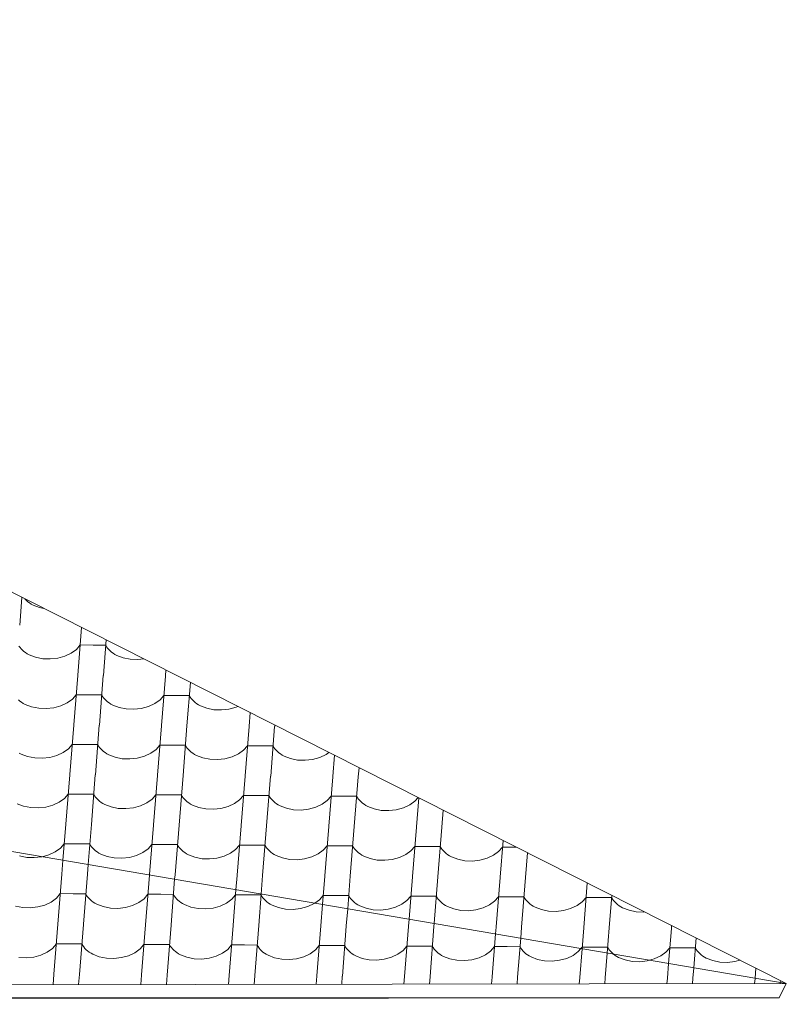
# Model space of a CAD drawing. Header units: millimetres. Extents: x -124639 to 133188, y -48358 to 76648.
# Tile 45 of 49: x 10058 to 11498, y 7033 to 8882. Entities that reach past the tile are written whole.
import ezdxf

# ---------------------------------------------------------------- set-up
doc = ezdxf.new("R2010")
doc.units = ezdxf.units.MM
doc.header["$MEASUREMENT"] = 0
doc.layers.add('Konstrukce - střechy a skořepiny', color=7, linetype='Continuous')
doc.layers.add('Výplně - Povrchové', color=7, linetype='Continuous')

# ---------------------------------------------------------------- blocks, each defined once
blk = doc.blocks.new('*X2')
at = {"layer": 'Výplně - Povrchové', "color": 7, "linetype": 'Continuous', "lineweight": 13}
for p, q in [((10062.3, 7797), (10058.1, 7745.1)), ((10067.8, 7794.3), (10068.4, 7793.6)), ((10068.4, 7793.6), (10070.8, 7791.1)), ((10070.8, 7791.1), (10073.6, 7788.7)), ((10073.6, 7788.7), (10076.6, 7786.5)), ((10076.6, 7786.5), (10079.8, 7784.5)), ((10079.8, 7784.5), (10083.3, 7782.6)), ((10083.3, 7782.6), (10095.4, 7777.9)), ((10095.4, 7777.9), (10103.3, 7776.3)), ((10174.5, 7740.4), (10167.3, 7650.9)), ((10220.6, 7717.1), (10215.3, 7650.5)), ((10056.8, 7705.6), (10058.7, 7702.9)), ((10058.7, 7702.9), (10060.9, 7700.3)), ((10060.9, 7700.3), (10063.3, 7697.8)), ((10063.3, 7697.8), (10066.1, 7695.5)), ((10066.1, 7695.5), (10069.1, 7693.2)), ((10069.1, 7693.2), (10072.3, 7691.2)), ((10154.7, 7692.1), (10164.6, 7699.2)), ((10164.6, 7699.2), (10171.9, 7707.6)), ((10195.9, 7707.4), (10171.9, 7707.6)), ((10219.8, 7707.2), (10195.9, 7707.4)), ((10219.8, 7707.2), (10221.4, 7704.4)), ((10221.4, 7704.4), (10223.3, 7701.7)), ((10223.3, 7701.7), (10225.5, 7699)), ((10225.5, 7699), (10228, 7696.6)), ((10228, 7696.6), (10230.7, 7694.2)), ((10230.7, 7694.2), (10233.7, 7692)), ((10072.3, 7691.2), (10075.8, 7689.3)), ((10075.8, 7689.3), (10087.8, 7684.6)), ((10087.8, 7684.6), (10101.3, 7681.9)), ((10101.3, 7681.9), (10115.4, 7681.4)), ((10115.4, 7681.4), (10129.5, 7682.9)), ((10129.5, 7682.9), (10142.8, 7686.6)), ((10142.8, 7686.6), (10154.7, 7692.1)), ((10233.7, 7692), (10237, 7689.9)), ((10237, 7689.9), (10240.4, 7688.1)), ((10240.4, 7688.1), (10252.5, 7683.4)), ((10252.5, 7683.4), (10265.9, 7680.7)), ((10265.9, 7680.7), (10280, 7680.1)), ((10280, 7680.1), (10291.4, 7681.4)), ((10332.8, 7660.4), (10332, 7649.6)), ((10167.3, 7650.5), (10159.8, 7557.6)), ((10215.2, 7650.2), (10207.8, 7557.2)), ((10332, 7649.3), (10324.5, 7556.3)), ((10378.9, 7637.1), (10372.4, 7556)), ((10055.8, 7604.5), (10058.6, 7602.2)), ((10058.6, 7602.2), (10061.6, 7600)), ((10061.6, 7600), (10064.8, 7597.9)), ((10147.2, 7598.8), (10157.1, 7605.9)), ((10157.1, 7605.9), (10164.4, 7614.3)), ((10188.4, 7614.1), (10164.4, 7614.3)), ((10212.3, 7613.9), (10188.4, 7614.1)), ((10212.3, 7613.9), (10213.9, 7611.1)), ((10213.9, 7611.1), (10215.8, 7608.4)), ((10215.8, 7608.4), (10218, 7605.8)), ((10218, 7605.8), (10220.5, 7603.3)), ((10220.5, 7603.3), (10223.2, 7600.9)), ((10223.2, 7600.9), (10226.2, 7598.7)), ((10311.8, 7597.5), (10321.7, 7604.7)), ((10321.7, 7604.7), (10329, 7613)), ((10353, 7612.8), (10329, 7613)), ((10377, 7612.7), (10353, 7612.8)), ((10377, 7612.7), (10378.6, 7609.8)), ((10378.6, 7609.8), (10380.5, 7607.1)), ((10380.5, 7607.1), (10382.7, 7604.5)), ((10382.7, 7604.5), (10385.1, 7602)), ((10385.1, 7602), (10387.9, 7599.7)), ((10064.8, 7597.9), (10068.3, 7596)), ((10068.3, 7596), (10080.3, 7591.4)), ((10080.3, 7591.4), (10093.8, 7588.7)), ((10093.8, 7588.7), (10107.9, 7588.1)), ((10107.9, 7588.1), (10122, 7589.6)), ((10122, 7589.6), (10135.3, 7593.3)), ((10135.3, 7593.3), (10147.2, 7598.8)), ((10226.2, 7598.7), (10229.5, 7596.7)), ((10229.5, 7596.7), (10232.9, 7594.8)), ((10232.9, 7594.8), (10245, 7590.1)), ((10245, 7590.1), (10258.4, 7587.4)), ((10258.4, 7587.4), (10272.5, 7586.8)), ((10272.5, 7586.8), (10286.6, 7588.4)), ((10286.6, 7588.4), (10299.9, 7592)), ((10299.9, 7592), (10311.8, 7597.5)), ((10387.9, 7599.7), (10390.9, 7597.4)), ((10390.9, 7597.4), (10394.1, 7595.4)), ((10394.1, 7595.4), (10397.6, 7593.5)), ((10397.6, 7593.5), (10409.6, 7588.8)), ((10409.6, 7588.8), (10423.1, 7586.1)), ((10423.1, 7586.1), (10437.2, 7585.6)), ((10437.2, 7585.6), (10451.2, 7587.1)), ((10451.2, 7587.1), (10464.6, 7590.8)), ((10464.6, 7590.8), (10467.8, 7592.2)), ((10491.2, 7580.4), (10489.1, 7555.1)), ((10159.8, 7557.3), (10152.3, 7464.3)), ((10207.7, 7556.9), (10200.3, 7463.9)), ((10324.5, 7556), (10317, 7463.1)), ((10372.4, 7555.6), (10364.9, 7462.7)), ((10489.1, 7554.7), (10481.6, 7461.8)), ((10537, 7554.4), (10529.6, 7461.4)), ((10537.3, 7557.2), (10537.1, 7554.7)), ((10139.7, 7505.5), (10149.6, 7512.6)), ((10149.6, 7512.6), (10156.9, 7521)), ((10180.9, 7520.8), (10156.9, 7521)), ((10204.8, 7520.6), (10180.9, 7520.8)), ((10204.8, 7520.6), (10206.4, 7517.8)), ((10206.4, 7517.8), (10208.3, 7515.1)), ((10208.3, 7515.1), (10210.5, 7512.5)), ((10210.5, 7512.5), (10213, 7510)), ((10213, 7510), (10215.7, 7507.6)), ((10215.7, 7507.6), (10218.7, 7505.4)), ((10304.3, 7504.3), (10314.2, 7511.4)), ((10314.2, 7511.4), (10321.5, 7519.7)), ((10345.5, 7519.6), (10321.5, 7519.7)), ((10369.5, 7519.4), (10345.5, 7519.6)), ((10369.5, 7519.4), (10371.1, 7516.6)), ((10371.1, 7516.6), (10373, 7513.8)), ((10373, 7513.8), (10375.2, 7511.2)), ((10375.2, 7511.2), (10377.6, 7508.7)), ((10377.6, 7508.7), (10380.4, 7506.4)), ((10469, 7503), (10478.8, 7510.1)), ((10478.8, 7510.1), (10486.2, 7518.5)), ((10510.1, 7518.3), (10486.2, 7518.5)), ((10534.1, 7518.1), (10510.1, 7518.3)), ((10534.1, 7518.1), (10535.7, 7515.3)), ((10535.7, 7515.3), (10537.6, 7512.6)), ((10537.6, 7512.6), (10539.8, 7510)), ((10539.8, 7510), (10542.3, 7507.5)), ((10542.3, 7507.5), (10545, 7505.1)), ((10057.3, 7504.6), (10060.8, 7502.8)), ((10060.8, 7502.8), (10072.8, 7498.1)), ((10072.8, 7498.1), (10086.3, 7495.4)), ((10086.3, 7495.4), (10100.4, 7494.8)), ((10100.4, 7494.8), (10114.5, 7496.4)), ((10114.5, 7496.4), (10127.8, 7500)), ((10127.8, 7500), (10139.7, 7505.5)), ((10218.7, 7505.4), (10222, 7503.4)), ((10222, 7503.4), (10225.4, 7501.5)), ((10225.4, 7501.5), (10237.5, 7496.8)), ((10237.5, 7496.8), (10250.9, 7494.1)), ((10250.9, 7494.1), (10265, 7493.5)), ((10265, 7493.5), (10279.1, 7495.1)), ((10279.1, 7495.1), (10292.4, 7498.7)), ((10292.4, 7498.7), (10304.3, 7504.3)), ((10380.4, 7506.4), (10383.4, 7504.2)), ((10383.4, 7504.2), (10386.6, 7502.1)), ((10386.6, 7502.1), (10390.1, 7500.2)), ((10390.1, 7500.2), (10402.1, 7495.6)), ((10402.1, 7495.6), (10415.6, 7492.9)), ((10415.6, 7492.9), (10429.7, 7492.3)), ((10429.7, 7492.3), (10443.7, 7493.8)), ((10443.7, 7493.8), (10457.1, 7497.5)), ((10457.1, 7497.5), (10469, 7503)), ((10545, 7505.1), (10548, 7502.9)), ((10548, 7502.9), (10551.3, 7500.9)), ((10551.3, 7500.9), (10554.7, 7499)), ((10554.7, 7499), (10566.8, 7494.3)), ((10566.8, 7494.3), (10580.2, 7491.6)), ((10580.2, 7491.6), (10594.3, 7491)), ((10594.3, 7491), (10608.4, 7492.6)), ((10608.4, 7492.6), (10621.7, 7496.2)), ((10621.7, 7496.2), (10633.6, 7501.7)), ((10633.6, 7501.7), (10639.1, 7505.7)), ((10649.5, 7500.5), (10646.3, 7460.5)), ((10695.6, 7477.2), (10694.2, 7460.2)), ((10152.3, 7464), (10144.8, 7371)), ((10200.2, 7463.6), (10192.8, 7370.7)), ((10316.9, 7462.7), (10309.5, 7369.8)), ((10364.9, 7462.4), (10357.4, 7369.4)), ((10481.6, 7461.5), (10474.1, 7368.5)), ((10529.5, 7461.1), (10522, 7368.1)), ((10646.2, 7460.2), (10638.8, 7367.2)), ((10694.2, 7459.8), (10686.7, 7366.9)), ((10132.2, 7412.2), (10142.1, 7419.4)), ((10142.1, 7419.4), (10149.4, 7427.7)), ((10173.4, 7427.5), (10149.4, 7427.7)), ((10197.3, 7427.4), (10173.4, 7427.5)), ((10197.3, 7427.4), (10198.9, 7424.5)), ((10198.9, 7424.5), (10200.8, 7421.8)), ((10200.8, 7421.8), (10203, 7419.2)), ((10203, 7419.2), (10205.5, 7416.7)), ((10205.5, 7416.7), (10208.2, 7414.4)), ((10296.8, 7411), (10306.7, 7418.1)), ((10306.7, 7418.1), (10314, 7426.5)), ((10338, 7426.3), (10314, 7426.5)), ((10362, 7426.1), (10338, 7426.3)), ((10362, 7426.1), (10363.6, 7423.3)), ((10363.6, 7423.3), (10365.5, 7420.6)), ((10365.5, 7420.6), (10367.7, 7417.9)), ((10367.7, 7417.9), (10370.1, 7415.4)), ((10370.1, 7415.4), (10372.9, 7413.1)), ((10461.5, 7409.7), (10471.3, 7416.8)), ((10471.3, 7416.8), (10478.7, 7425.2)), ((10502.6, 7425), (10478.7, 7425.2)), ((10526.6, 7424.8), (10502.6, 7425)), ((10526.6, 7424.8), (10528.2, 7422)), ((10528.2, 7422), (10530.1, 7419.3)), ((10530.1, 7419.3), (10532.3, 7416.7)), ((10532.3, 7416.7), (10534.8, 7414.2)), ((10626.1, 7408.5), (10636, 7415.6)), ((10636, 7415.6), (10643.3, 7423.9)), ((10667.3, 7423.7), (10643.3, 7423.9)), ((10691.3, 7423.6), (10667.3, 7423.7)), ((10691.3, 7423.6), (10692.8, 7420.8)), ((10692.8, 7420.8), (10694.7, 7418)), ((10694.7, 7418), (10696.9, 7415.4)), ((10696.9, 7415.4), (10699.4, 7412.9)), ((10800.6, 7414.3), (10806.6, 7421.1)), ((10807.8, 7420.5), (10803.4, 7366)), ((10053.3, 7409.5), (10065.3, 7404.8)), ((10065.3, 7404.8), (10078.8, 7402.1)), ((10078.8, 7402.1), (10092.9, 7401.5)), ((10092.9, 7401.5), (10107, 7403.1)), ((10107, 7403.1), (10120.3, 7406.7)), ((10120.3, 7406.7), (10132.2, 7412.2)), ((10208.2, 7414.4), (10211.2, 7412.1)), ((10211.2, 7412.1), (10214.5, 7410.1)), ((10214.5, 7410.1), (10217.9, 7408.2)), ((10217.9, 7408.2), (10230, 7403.5)), ((10230, 7403.5), (10243.4, 7400.8)), ((10243.4, 7400.8), (10257.5, 7400.3)), ((10257.5, 7400.3), (10271.6, 7401.8)), ((10271.6, 7401.8), (10284.9, 7405.5)), ((10284.9, 7405.5), (10296.8, 7411)), ((10372.9, 7413.1), (10375.9, 7410.9)), ((10375.9, 7410.9), (10379.1, 7408.8)), ((10379.1, 7408.8), (10382.6, 7407)), ((10382.6, 7407), (10394.6, 7402.3)), ((10394.6, 7402.3), (10408.1, 7399.6)), ((10408.1, 7399.6), (10422.2, 7399)), ((10422.2, 7399), (10436.2, 7400.6)), ((10436.2, 7400.6), (10449.6, 7404.2)), ((10449.6, 7404.2), (10461.5, 7409.7)), ((10534.8, 7414.2), (10537.5, 7411.8)), ((10537.5, 7411.8), (10540.5, 7409.6)), ((10540.5, 7409.6), (10543.8, 7407.6)), ((10543.8, 7407.6), (10547.2, 7405.7)), ((10547.2, 7405.7), (10559.3, 7401)), ((10559.3, 7401), (10572.7, 7398.3)), ((10572.7, 7398.3), (10586.8, 7397.7)), ((10586.8, 7397.7), (10600.9, 7399.3)), ((10600.9, 7399.3), (10614.2, 7402.9)), ((10614.2, 7402.9), (10626.1, 7408.5)), ((10699.4, 7412.9), (10702.2, 7410.6)), ((10702.2, 7410.6), (10705.2, 7408.4)), ((10705.2, 7408.4), (10708.4, 7406.3)), ((10708.4, 7406.3), (10711.9, 7404.4)), ((10711.9, 7404.4), (10723.9, 7399.7)), ((10723.9, 7399.7), (10737.3, 7397)), ((10737.3, 7397), (10751.5, 7396.5)), ((10751.5, 7396.5), (10765.5, 7398)), ((10765.5, 7398), (10778.9, 7401.7)), ((10778.9, 7401.7), (10790.8, 7407.2)), ((10790.8, 7407.2), (10800.6, 7414.3)), ((10853.9, 7397.2), (10851.3, 7365.6)), ((10144.8, 7370.7), (10139.4, 7303.3)), ((10192.7, 7370.3), (10186.7, 7295.2)), ((10309.4, 7369.4), (10302, 7276.5)), ((10357.4, 7369.1), (10349.9, 7276.1)), ((10474.1, 7368.2), (10466.6, 7275.2)), ((10522, 7367.8), (10514.5, 7274.9)), ((10638.7, 7366.9), (10631.3, 7274)), ((10686.7, 7366.5), (10679.2, 7273.6)), ((10803.4, 7365.7), (10795.9, 7272.7)), ((10851.3, 7365.3), (10843.8, 7272.3)), ((10124.7, 7319), (10134.6, 7326.1)), ((10134.6, 7326.1), (10141.9, 7334.4)), ((10165.9, 7334.3), (10141.9, 7334.4)), ((10189.8, 7334.1), (10165.9, 7334.3)), ((10189.8, 7334.1), (10191.4, 7331.3)), ((10191.4, 7331.3), (10193.3, 7328.5)), ((10193.3, 7328.5), (10195.5, 7325.9)), ((10195.5, 7325.9), (10198, 7323.4)), ((10198, 7323.4), (10200.7, 7321.1)), ((10289.3, 7317.7), (10299.2, 7324.8)), ((10299.2, 7324.8), (10306.5, 7333.2)), ((10330.5, 7333), (10306.5, 7333.2)), ((10354.5, 7332.8), (10330.5, 7333)), ((10354.5, 7332.8), (10356.1, 7330)), ((10356.1, 7330), (10358, 7327.3)), ((10358, 7327.3), (10360.1, 7324.7)), ((10360.1, 7324.7), (10362.6, 7322.2)), ((10454, 7316.4), (10463.8, 7323.6)), ((10463.8, 7323.6), (10471.2, 7331.9)), ((10495.1, 7331.7), (10471.2, 7331.9)), ((10519.1, 7331.5), (10495.1, 7331.7)), ((10519.1, 7331.5), (10520.7, 7328.7)), ((10520.7, 7328.7), (10522.6, 7326)), ((10522.6, 7326), (10524.8, 7323.4)), ((10524.8, 7323.4), (10527.3, 7320.9)), ((10628.5, 7322.3), (10635.8, 7330.7)), ((10659.8, 7330.5), (10635.8, 7330.7)), ((10683.8, 7330.3), (10659.8, 7330.5)), ((10683.8, 7330.3), (10685.3, 7327.5)), ((10685.3, 7327.5), (10687.2, 7324.7)), ((10687.2, 7324.7), (10689.4, 7322.1)), ((10793.1, 7321), (10800.5, 7329.4)), ((10824.4, 7329.2), (10800.5, 7329.4)), ((10848.4, 7329), (10824.4, 7329.2)), ((10848.4, 7329), (10850, 7326.2)), ((10850, 7326.2), (10851.9, 7323.5)), ((10851.9, 7323.5), (10854.1, 7320.9)), ((10957.8, 7319.8), (10965.1, 7328.1)), ((10966.1, 7340.6), (10960.6, 7271.4)), ((10989.1, 7327.9), (10965.1, 7328.1)), ((10991.1, 7327.9), (10989.1, 7327.9)), ((10100.2, 7310), (10112.8, 7313.4)), ((10112.8, 7313.4), (10124.7, 7319)), ((10200.7, 7321.1), (10203.7, 7318.9)), ((10203.7, 7318.9), (10207, 7316.8)), ((10207, 7316.8), (10210.4, 7314.9)), ((10210.4, 7314.9), (10222.5, 7310.3)), ((10222.5, 7310.3), (10235.9, 7307.6)), ((10235.9, 7307.6), (10250, 7307)), ((10250, 7307), (10264.1, 7308.5)), ((10264.1, 7308.5), (10277.4, 7312.2)), ((10277.4, 7312.2), (10289.3, 7317.7)), ((10362.6, 7322.2), (10365.4, 7319.8)), ((10365.4, 7319.8), (10368.4, 7317.6)), ((10368.4, 7317.6), (10371.6, 7315.6)), ((10371.6, 7315.6), (10375.1, 7313.7)), ((10375.1, 7313.7), (10387.1, 7309)), ((10387.1, 7309), (10400.6, 7306.3)), ((10400.6, 7306.3), (10414.7, 7305.7)), ((10414.7, 7305.7), (10428.7, 7307.3)), ((10428.7, 7307.3), (10442.1, 7310.9)), ((10442.1, 7310.9), (10454, 7316.4)), ((10527.3, 7320.9), (10530, 7318.5)), ((10530, 7318.5), (10533, 7316.3)), ((10533, 7316.3), (10536.3, 7314.3)), ((10536.3, 7314.3), (10539.7, 7312.4)), ((10539.7, 7312.4), (10551.8, 7307.7)), ((10551.8, 7307.7), (10565.2, 7305)), ((10565.2, 7305), (10579.3, 7304.4)), ((10579.3, 7304.4), (10593.4, 7306)), ((10593.4, 7306), (10606.7, 7309.7)), ((10606.7, 7309.7), (10618.6, 7315.2)), ((10618.6, 7315.2), (10628.5, 7322.3)), ((10689.4, 7322.1), (10691.9, 7319.6)), ((10691.9, 7319.6), (10694.7, 7317.3)), ((10694.7, 7317.3), (10697.7, 7315.1)), ((10697.7, 7315.1), (10700.9, 7313)), ((10700.9, 7313), (10704.4, 7311.1)), ((10704.4, 7311.1), (10716.4, 7306.5)), ((10716.4, 7306.5), (10729.8, 7303.8)), ((10744, 7303.2), (10758, 7304.8)), ((10758, 7304.8), (10771.4, 7308.4)), ((10771.4, 7308.4), (10783.3, 7313.9)), ((10783.3, 7313.9), (10793.1, 7321)), ((10854.1, 7320.9), (10856.6, 7318.4)), ((10856.6, 7318.4), (10859.3, 7316)), ((10859.3, 7316), (10862.3, 7313.8)), ((10862.3, 7313.8), (10865.6, 7311.8)), ((10865.6, 7311.8), (10869, 7309.9)), ((10869, 7309.9), (10881.1, 7305.2)), ((10881.1, 7305.2), (10894.5, 7302.5)), ((10922.7, 7303.5), (10936, 7307.1)), ((10936, 7307.1), (10947.9, 7312.6)), ((10947.9, 7312.6), (10957.8, 7319.8)), ((11012.2, 7317.3), (11008.5, 7271.1)), ((10729.8, 7303.8), (10744, 7303.2)), ((10894.5, 7302.5), (10908.6, 7301.9)), ((10908.6, 7301.9), (10922.7, 7303.5)), ((10301.9, 7276.2), (10301.9, 7275.6)), ((10349.9, 7275.8), (10349.2, 7267.6)), ((10466.6, 7274.9), (10464.4, 7247.9)), ((10514.5, 7274.5), (10511.7, 7239.9)), ((10631.2, 7273.6), (10626.9, 7220.3)), ((10679.2, 7273.3), (10674.3, 7212.2)), ((10795.9, 7272.4), (10789.5, 7192.6)), ((10843.8, 7272), (10836.8, 7184.5)), ((10960.5, 7271.1), (10953, 7178.2)), ((11008.5, 7270.7), (11001, 7177.8)), ((11124.4, 7260.6), (11117.7, 7176.9)), ((10621, 7229), (10628.3, 7237.4)), ((10652.3, 7237.2), (10628.3, 7237.4)), ((10676.2, 7237), (10652.3, 7237.2)), ((10676.2, 7237), (10677.8, 7234.2)), ((10677.8, 7234.2), (10679.7, 7231.5)), ((10679.7, 7231.5), (10681.9, 7228.9)), ((10785.6, 7227.7), (10793, 7236.1)), ((10816.9, 7235.9), (10793, 7236.1)), ((10840.9, 7235.7), (10816.9, 7235.9)), ((10840.9, 7235.7), (10842.5, 7232.9)), ((10842.5, 7232.9), (10844.4, 7230.2)), ((10844.4, 7230.2), (10846.6, 7227.6)), ((10950.3, 7226.5), (10957.6, 7234.8)), ((10981.6, 7234.7), (10957.6, 7234.8)), ((11005.5, 7234.5), (10981.6, 7234.7)), ((11005.5, 7234.5), (11007.1, 7231.7)), ((11007.1, 7231.7), (11009, 7228.9)), ((11114.9, 7225.2), (11122.3, 7233.6)), ((11146.2, 7233.4), (11122.3, 7233.6)), ((11170.2, 7233.2), (11146.2, 7233.4)), ((11170.5, 7237.3), (11165.6, 7176.5)), ((11170.2, 7233.2), (11171.8, 7230.4)), ((11171.8, 7230.4), (11173.7, 7227.7)), ((10612.3, 7222.7), (10621, 7229)), ((10681.9, 7228.9), (10684.4, 7226.4)), ((10684.4, 7226.4), (10687.2, 7224)), ((10687.2, 7224), (10690.2, 7221.8)), ((10690.2, 7221.8), (10693.4, 7219.7)), ((10693.4, 7219.7), (10696.9, 7217.9)), ((10696.9, 7217.9), (10708.9, 7213.2)), ((10708.9, 7213.2), (10722.3, 7210.5)), ((10750.5, 7211.5), (10763.9, 7215.1)), ((10763.9, 7215.1), (10775.8, 7220.6)), ((10775.8, 7220.6), (10785.6, 7227.7)), ((10846.6, 7227.6), (10849.1, 7225.1)), ((10849.1, 7225.1), (10851.8, 7222.7)), ((10851.8, 7222.7), (10854.8, 7220.5)), ((10854.8, 7220.5), (10858, 7218.5)), ((10858, 7218.5), (10861.5, 7216.6)), ((10861.5, 7216.6), (10873.6, 7211.9)), ((10873.6, 7211.9), (10887, 7209.2)), ((10915.2, 7210.2), (10928.5, 7213.8)), ((10928.5, 7213.8), (10940.4, 7219.4)), ((10940.4, 7219.4), (10950.3, 7226.5)), ((11009, 7228.9), (11011.2, 7226.3)), ((11011.2, 7226.3), (11013.7, 7223.8)), ((11013.7, 7223.8), (11016.5, 7221.5)), ((11016.5, 7221.5), (11019.5, 7219.3)), ((11019.5, 7219.3), (11022.7, 7217.2)), ((11022.7, 7217.2), (11026.2, 7215.3)), ((11026.2, 7215.3), (11038.2, 7210.7)), ((11079.8, 7208.9), (11093.1, 7212.6)), ((11093.1, 7212.6), (11105.1, 7218.1)), ((11105.1, 7218.1), (11114.9, 7225.2)), ((11173.7, 7227.7), (11175.9, 7225.1)), ((11175.9, 7225.1), (11178.3, 7222.6)), ((11178.3, 7222.6), (11181.1, 7220.2)), ((11181.1, 7220.2), (11184.1, 7218)), ((11184.1, 7218), (11187.3, 7216)), ((11187.3, 7216), (11190.8, 7214.1)), ((11190.8, 7214.1), (11202.9, 7209.4)), ((10722.3, 7210.5), (10736.4, 7209.9)), ((10736.4, 7209.9), (10750.5, 7211.5)), ((10887, 7209.2), (10901.1, 7208.6)), ((10901.1, 7208.6), (10915.2, 7210.2)), ((11038.2, 7210.7), (11051.6, 7208)), ((11051.6, 7208), (11065.7, 7207.4)), ((11065.7, 7207.4), (11079.8, 7208.9)), ((11202.9, 7209.4), (11216.3, 7206.7)), ((11216.3, 7206.7), (11230.4, 7206.1)), ((11230.4, 7206.1), (11232, 7206.3)), ((10953, 7177.8), (10952, 7164.9)), ((11001, 7177.5), (10999.3, 7156.8)), ((11117.7, 7176.6), (11114.5, 7137.2)), ((11165.6, 7176.2), (11161.8, 7129.1)), ((11282.3, 7175.3), (11277, 7109.5)), ((11282.7, 7180.7), (11282.3, 7175.6)), ((11328.8, 7157.4), (11324.3, 7101.4)), ((11112.3, 7137.6), (11114.7, 7140.3)), ((11138.7, 7140.1), (11114.7, 7140.3)), ((11162.7, 7139.9), (11138.7, 7140.1)), ((11162.7, 7139.9), (11164.3, 7137.1)), ((11272.1, 7130.7), (11279.4, 7139)), ((11303.4, 7138.9), (11279.4, 7139)), ((11327.3, 7138.7), (11303.4, 7138.9)), ((11327.3, 7138.7), (11328.9, 7135.9)), ((11164.3, 7137.1), (11166.2, 7134.4)), ((11166.2, 7134.4), (11168.4, 7131.8)), ((11168.4, 7131.8), (11170.8, 7129.3)), ((11170.8, 7129.3), (11173.3, 7127.2)), ((11250.3, 7118), (11262.2, 7123.6)), ((11262.2, 7123.6), (11272.1, 7130.7)), ((11328.9, 7135.9), (11330.8, 7133.1)), ((11330.8, 7133.1), (11333, 7130.5)), ((11333, 7130.5), (11335.5, 7128)), ((11335.5, 7128), (11338.2, 7125.7)), ((11338.2, 7125.7), (11341.2, 7123.5)), ((11341.2, 7123.5), (11344.5, 7121.4)), ((11344.5, 7121.4), (11347.9, 7119.5)), ((11347.9, 7119.5), (11360, 7114.9)), ((11241.3, 7115.6), (11250.3, 7118)), ((11360, 7114.9), (11373.4, 7112.2)), ((11373.4, 7112.2), (11387.5, 7111.6)), ((11387.5, 7111.6), (11401.6, 7113.1)), ((11401.6, 7113.1), (11411.2, 7115.8)), ((11441.1, 7100.7), (11439.5, 7081.8)), ((11487.1, 7077.4), (11486.9, 7073.8))]:
    blk.add_line(p, q, dxfattribs=at)
blk = doc.blocks.new('výplň_1_1', base_point=(0, 0))
at = {"layer": 'Výplně - Povrchové', "color": 7, "linetype": 'Continuous', "lineweight": 13}
blk.add_blockref('*X2', (0, 0), dxfattribs=at)
blk = doc.blocks.new('*X4')
at = {"layer": 'Výplně - Povrchové', "color": 7, "linetype": 'Continuous', "lineweight": 13}
for p, q in [((10057.8, 7311.5), (10071.3, 7308.8)), ((10071.3, 7308.8), (10085.4, 7308.2)), ((10085.4, 7308.2), (10099.5, 7309.8)), ((10099.5, 7309.8), (10100.2, 7310)), ((10139.4, 7303.3), (10137.3, 7277.5)), ((10186.7, 7295.2), (10185.3, 7277.2)), ((10137.3, 7277.2), (10129.9, 7183.3)), ((10185.2, 7276.9), (10177.8, 7183)), ((10301.9, 7275.6), (10294.5, 7182.3)), ((10349.2, 7267.6), (10342.5, 7182)), ((10117.2, 7224.9), (10127.1, 7232.1)), ((10127.1, 7232.1), (10134.4, 7240.6)), ((10158.4, 7240.4), (10134.4, 7240.6)), ((10182.3, 7240.3), (10158.4, 7240.4)), ((10182.3, 7240.3), (10183.9, 7237.4)), ((10183.9, 7237.4), (10185.8, 7234.7)), ((10185.8, 7234.7), (10188, 7232)), ((10188, 7232), (10190.5, 7229.5)), ((10281.9, 7223.9), (10291.7, 7231.1)), ((10291.7, 7231.1), (10299.1, 7239.5)), ((10323, 7239.4), (10299.1, 7239.5)), ((10347, 7239.3), (10323, 7239.4)), ((10347, 7239.3), (10348.6, 7236.4)), ((10348.6, 7236.4), (10350.5, 7233.7)), ((10350.5, 7233.7), (10352.7, 7231)), ((10352.7, 7231), (10355.1, 7228.5)), ((10446.5, 7222.9), (10456.4, 7230.1)), ((10456.4, 7230.1), (10463.7, 7238.5)), ((10464.4, 7247.9), (10459.2, 7181.3)), ((10487.6, 7238.4), (10463.7, 7238.5)), ((10511.6, 7238.2), (10487.6, 7238.4)), ((10511.7, 7239.9), (10507.1, 7181)), ((10511.6, 7238.2), (10513.2, 7235.4)), ((10513.2, 7235.4), (10515.1, 7232.7)), ((10515.1, 7232.7), (10517.3, 7230)), ((10517.3, 7230), (10519.8, 7227.5)), ((10050.4, 7217.3), (10063.8, 7214.6)), ((10063.8, 7214.6), (10077.9, 7214)), ((10077.9, 7214), (10092, 7215.6)), ((10092, 7215.6), (10105.3, 7219.3)), ((10105.3, 7219.3), (10117.2, 7224.9)), ((10190.5, 7229.5), (10193.3, 7227.2)), ((10193.3, 7227.2), (10196.3, 7224.9)), ((10196.3, 7224.9), (10199.5, 7222.9)), ((10199.5, 7222.9), (10203, 7221)), ((10203, 7221), (10215, 7216.3)), ((10215, 7216.3), (10228.4, 7213.6)), ((10228.4, 7213.6), (10242.6, 7213)), ((10242.6, 7213), (10256.6, 7214.6)), ((10256.6, 7214.6), (10270, 7218.3)), ((10270, 7218.3), (10281.9, 7223.9)), ((10355.1, 7228.5), (10357.9, 7226.2)), ((10357.9, 7226.2), (10360.9, 7223.9)), ((10360.9, 7223.9), (10364.1, 7221.9)), ((10364.1, 7221.9), (10367.6, 7220)), ((10367.6, 7220), (10379.7, 7215.3)), ((10379.7, 7215.3), (10393.1, 7212.6)), ((10393.1, 7212.6), (10407.2, 7212)), ((10407.2, 7212), (10421.3, 7213.6)), ((10421.3, 7213.6), (10434.6, 7217.3)), ((10434.6, 7217.3), (10446.5, 7222.9)), ((10519.8, 7227.5), (10522.5, 7225.1)), ((10522.5, 7225.1), (10525.5, 7222.9)), ((10525.5, 7222.9), (10528.8, 7220.9)), ((10528.8, 7220.9), (10532.2, 7219)), ((10532.2, 7219), (10544.3, 7214.3)), ((10544.3, 7214.3), (10557.7, 7211.6)), ((10557.7, 7211.6), (10571.8, 7211)), ((10571.8, 7211), (10585.9, 7212.6)), ((10585.9, 7212.6), (10599.2, 7216.3)), ((10599.2, 7216.3), (10611.1, 7221.9)), ((10611.1, 7221.9), (10612.3, 7222.7)), ((10626.9, 7220.3), (10623.8, 7180.3)), ((10674.3, 7212.2), (10671.7, 7180)), ((10129.9, 7183), (10122.5, 7089.1)), ((10177.8, 7182.7), (10170.4, 7088.9)), ((10294.5, 7182), (10287.1, 7088.1)), ((10342.4, 7181.7), (10335, 7087.8)), ((10459.1, 7181), (10451.7, 7087.1)), ((10507.1, 7180.7), (10499.6, 7086.8)), ((10623.8, 7180), (10616.3, 7086.1)), ((10671.7, 7179.7), (10664.3, 7085.8)), ((10788.4, 7179), (10781, 7085.1)), ((10789.5, 7192.6), (10788.4, 7179.3)), ((10836.3, 7178.7), (10828.9, 7084.8)), ((10836.8, 7184.5), (10836.3, 7179)), ((10952, 7164.9), (10945.6, 7084.1)), ((10999.3, 7156.8), (10993.5, 7083.8)), ((10109.8, 7130.7), (10119.7, 7137.9)), ((10119.7, 7137.9), (10127, 7146.4)), ((10150.9, 7146.2), (10127, 7146.4)), ((10174.9, 7146.1), (10150.9, 7146.2)), ((10174.9, 7146.1), (10176.5, 7143.2)), ((10176.5, 7143.2), (10178.4, 7140.5)), ((10178.4, 7140.5), (10180.6, 7137.9)), ((10180.6, 7137.9), (10183.1, 7135.4)), ((10284.3, 7136.9), (10291.6, 7145.4)), ((10315.6, 7145.2), (10291.6, 7145.4)), ((10339.5, 7145.1), (10315.6, 7145.2)), ((10339.5, 7145.1), (10341.1, 7142.2)), ((10341.1, 7142.2), (10343, 7139.5)), ((10343, 7139.5), (10345.2, 7136.9)), ((10448.9, 7135.9), (10456.2, 7144.4)), ((10480.2, 7144.2), (10456.2, 7144.4)), ((10504.2, 7144.1), (10480.2, 7144.2)), ((10504.2, 7144.1), (10505.8, 7141.2)), ((10505.8, 7141.2), (10507.7, 7138.5)), ((10507.7, 7138.5), (10509.9, 7135.9)), ((10613.5, 7134.9), (10620.9, 7143.4)), ((10644.8, 7143.2), (10620.9, 7143.4)), ((10668.8, 7143.1), (10644.8, 7143.2)), ((10668.8, 7143.1), (10670.4, 7140.2)), ((10670.4, 7140.2), (10672.3, 7137.5)), ((10778.2, 7133.9), (10785.5, 7142.3)), ((10809.5, 7142.2), (10785.5, 7142.3)), ((10833.4, 7142.1), (10809.5, 7142.2)), ((10833.4, 7142.1), (10835, 7139.2)), ((10835, 7139.2), (10836.9, 7136.5)), ((10942.8, 7132.9), (10950.1, 7141.3)), ((10974.1, 7141.2), (10950.1, 7141.3)), ((10998, 7141), (10974.1, 7141.2)), ((10998, 7141), (10999.6, 7138.2)), ((10999.6, 7138.2), (11001.5, 7135.5)), ((10056.4, 7120.4), (10070.5, 7119.8)), ((10070.5, 7119.8), (10084.6, 7121.4)), ((10084.6, 7121.4), (10097.9, 7125.1)), ((10097.9, 7125.1), (10109.8, 7130.7)), ((10183.1, 7135.4), (10185.8, 7133)), ((10185.8, 7133), (10188.8, 7130.8)), ((10188.8, 7130.8), (10192.1, 7128.7)), ((10192.1, 7128.7), (10195.5, 7126.8)), ((10195.5, 7126.8), (10207.6, 7122.1)), ((10207.6, 7122.1), (10221, 7119.4)), ((10221, 7119.4), (10235.1, 7118.8)), ((10235.1, 7118.8), (10249.2, 7120.4)), ((10249.2, 7120.4), (10262.5, 7124.1)), ((10262.5, 7124.1), (10274.4, 7129.7)), ((10274.4, 7129.7), (10284.3, 7136.9)), ((10345.2, 7136.9), (10347.7, 7134.4)), ((10347.7, 7134.4), (10350.5, 7132)), ((10350.5, 7132), (10353.5, 7129.8)), ((10353.5, 7129.8), (10356.7, 7127.7)), ((10356.7, 7127.7), (10360.2, 7125.8)), ((10360.2, 7125.8), (10372.2, 7121.1)), ((10372.2, 7121.1), (10385.6, 7118.4)), ((10399.7, 7117.8), (10413.8, 7119.4)), ((10413.8, 7119.4), (10427.1, 7123.1)), ((10427.1, 7123.1), (10439, 7128.7)), ((10439, 7128.7), (10448.9, 7135.9)), ((10509.9, 7135.9), (10512.3, 7133.3)), ((10512.3, 7133.3), (10515.1, 7131)), ((10515.1, 7131), (10518.1, 7128.7)), ((10518.1, 7128.7), (10521.3, 7126.7)), ((10521.3, 7126.7), (10524.8, 7124.8)), ((10524.8, 7124.8), (10536.8, 7120.1)), ((10536.8, 7120.1), (10550.3, 7117.4)), ((10578.4, 7118.4), (10591.8, 7122.1)), ((10591.8, 7122.1), (10603.7, 7127.7)), ((10603.7, 7127.7), (10613.5, 7134.9)), ((10672.3, 7137.5), (10674.5, 7134.8)), ((10674.5, 7134.8), (10677, 7132.3)), ((10677, 7132.3), (10679.7, 7130)), ((10679.7, 7130), (10682.7, 7127.7)), ((10682.7, 7127.7), (10686, 7125.7)), ((10686, 7125.7), (10689.4, 7123.8)), ((10689.4, 7123.8), (10701.5, 7119.1)), ((10743.1, 7117.4), (10756.4, 7121.1)), ((10756.4, 7121.1), (10768.3, 7126.7)), ((10768.3, 7126.7), (10778.2, 7133.9)), ((10836.9, 7136.5), (10839.1, 7133.8)), ((10839.1, 7133.8), (10841.6, 7131.3)), ((10841.6, 7131.3), (10844.3, 7129)), ((10844.3, 7129), (10847.3, 7126.7)), ((10847.3, 7126.7), (10850.6, 7124.7)), ((10850.6, 7124.7), (10854, 7122.8)), ((10854, 7122.8), (10866.1, 7118.1)), ((10907.7, 7116.4), (10921, 7120.1)), ((10921, 7120.1), (10932.9, 7125.7)), ((10932.9, 7125.7), (10942.8, 7132.9)), ((11001.5, 7135.5), (11003.7, 7132.8)), ((11003.7, 7132.8), (11006.2, 7130.3)), ((11006.2, 7130.3), (11009, 7127.9)), ((11009, 7127.9), (11012, 7125.7)), ((11012, 7125.7), (11015.2, 7123.7)), ((11015.2, 7123.7), (11018.7, 7121.8)), ((11018.7, 7121.8), (11030.7, 7117.1)), ((11072.3, 7115.4), (11085.7, 7119.1)), ((11085.7, 7119.1), (11097.6, 7124.7)), ((11097.6, 7124.7), (11107.4, 7131.9)), ((11107.4, 7131.9), (11112.3, 7137.6)), ((11114.5, 7137.2), (11110.2, 7083.1)), ((11161.8, 7129.1), (11158.2, 7082.8)), ((11173.3, 7127.2), (11173.6, 7126.9)), ((11173.6, 7126.9), (11176.6, 7124.7)), ((11176.6, 7124.7), (11179.8, 7122.6)), ((11179.8, 7122.6), (11183.3, 7120.8)), ((11183.3, 7120.8), (11195.4, 7116.1)), ((10385.6, 7118.4), (10399.7, 7117.8)), ((10550.3, 7117.4), (10564.4, 7116.8)), ((10564.4, 7116.8), (10578.4, 7118.4)), ((10701.5, 7119.1), (10714.9, 7116.4)), ((10714.9, 7116.4), (10729, 7115.8)), ((10729, 7115.8), (10743.1, 7117.4)), ((10866.1, 7118.1), (10879.5, 7115.4)), ((10879.5, 7115.4), (10893.6, 7114.8)), ((10893.6, 7114.8), (10907.7, 7116.4)), ((11030.7, 7117.1), (11044.1, 7114.4)), ((11044.1, 7114.4), (11058.3, 7113.8)), ((11058.3, 7113.8), (11072.3, 7115.4)), ((11195.4, 7116.1), (11208.8, 7113.3)), ((11208.8, 7113.3), (11222.9, 7112.8)), ((11222.9, 7112.8), (11237, 7114.4)), ((11237, 7114.4), (11241.3, 7115.6)), ((11277, 7109.5), (11274.9, 7082.1)), ((11324.3, 7101.4), (11322.8, 7081.8)), ((10122.4, 7088.8), (10120.9, 7069.7)), ((10170.4, 7088.5), (10168.9, 7069.8)), ((10287.1, 7087.8), (10285.6, 7070)), ((10335, 7087.5), (10333.6, 7070.1)), ((10451.7, 7086.8), (10450.4, 7070.2)), ((10499.6, 7086.5), (10498.3, 7070.3)), ((10616.3, 7085.8), (10615.1, 7070.5)), ((10664.2, 7085.5), (10663.1, 7070.6)), ((10780.9, 7084.8), (10779.8, 7070.7)), ((10828.9, 7084.5), (10827.8, 7070.8)), ((10945.6, 7083.8), (10944.6, 7071)), ((10993.5, 7083.5), (10992.5, 7071.1)), ((11110.2, 7082.8), (11109.3, 7071.2)), ((11158.1, 7082.5), (11157.2, 7071.3)), ((11274.8, 7081.8), (11274, 7071.5)), ((11322.8, 7081.5), (11322, 7071.6)), ((11439.5, 7080.8), (11438.7, 7071.7)), ((11439.5, 7081.8), (11439.5, 7081.1)), ((11486.9, 7073.8), (11486.7, 7071.8))]:
    blk.add_line(p, q, dxfattribs=at)
blk = doc.blocks.new('výplň_2_1', base_point=(0, 0))
at = {"layer": 'Výplně - Povrchové', "color": 7, "linetype": 'Continuous', "lineweight": 13}
blk.add_blockref('*X4', (0, 0), dxfattribs=at)

msp = doc.modelspace()

# ---------------------------------------------------------------- linework, layer by layer
at = {"layer": 'Konstrukce - střechy a skořepiny', "color": 7, "linetype": 'Continuous', "lineweight": 13}
for p, q in [((11498.2, 7071.8), (4176.2, 10769.8)), ((1943.6, 8699.5), (11498.2, 7071.8)), ((205.8, 7054.8), (11498.2, 7071.8)), ((11484.5, 7045.1), (11498.2, 7071.8)), ((205.8, 7054.8), (11484.5, 7045.1)), ((11484.5, 7045.1), (226.1, 7032.8))]:
    msp.add_line(p, q, dxfattribs=at)

# ---------------------------------------------------------------- block references
at = {"layer": 'Výplně - Povrchové', "color": 7, "linetype": 'Continuous', "lineweight": 13}
for name in ['výplň_1_1', 'výplň_2_1']:
    msp.add_blockref(name, (0, 0), dxfattribs=at)

doc.saveas('drawing.dxf')
